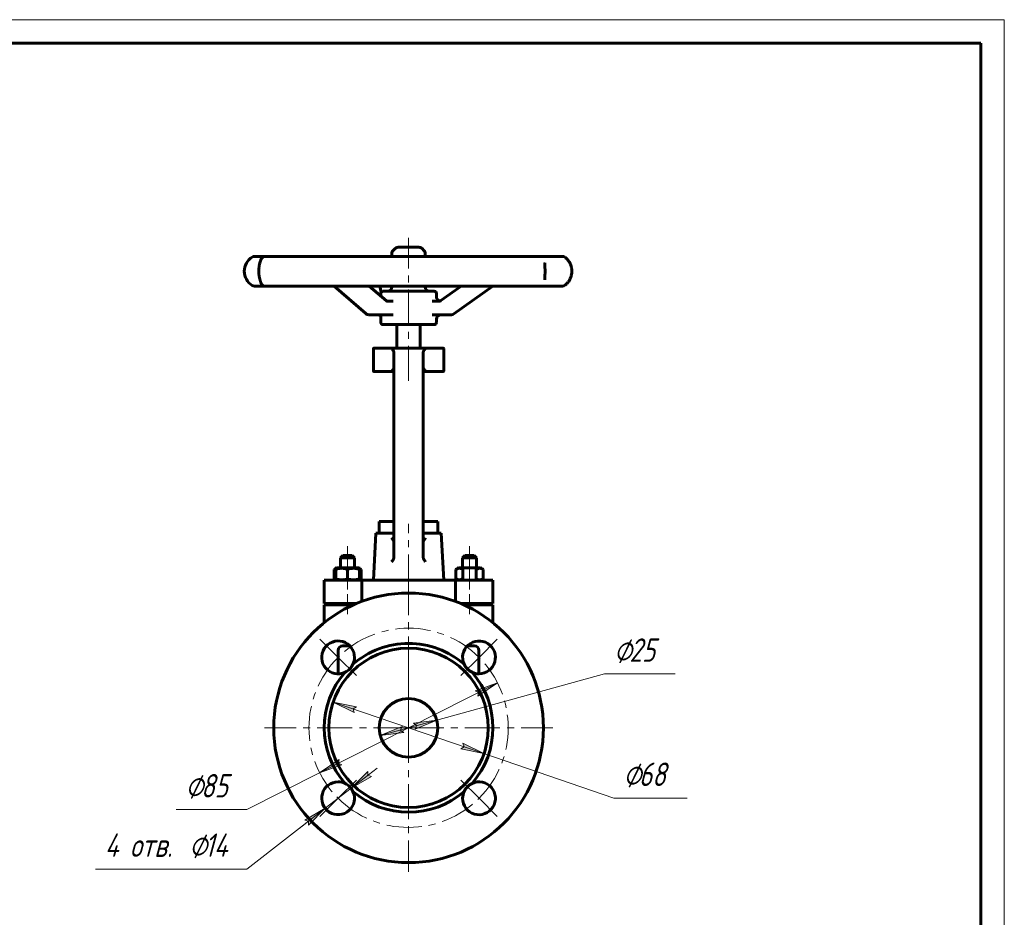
# Model space of a CAD drawing. Header units: millimetres. Extents: x 0 to 420, y 0 to 297.
# Tile 7 of 7: x 210 to 420, y 106 to 297. Entities that reach past the tile are written whole.
import ezdxf

# ---------------------------------------------------------------- set-up
doc = ezdxf.new("R2010")
doc.units = ezdxf.units.MM
for name, pattern in [('K5LT-1', [0]), ('K5LT_AXLED', [12, 7.5, -1.5, 1.5, -1.5]), ('K5LT_BASIC', [0]), ('K5LT_THIN', [0])]:
    doc.linetypes.add(name, pattern=pattern)
doc.layers.add('Системный слой', color=7, linetype='Continuous')
doc.layers.add('Системный слой (1)', color=251, linetype='Continuous', true_color=0x6c6c6c)
doc.styles.add('KDIMTEXTSTYLE', font='txt', dxfattribs={"width": 0.96, "oblique": 15, "height": 5})
doc.styles.add('KTEXTSTYLE', font='txt', dxfattribs={"width": 0.96, "height": 5})
doc.dimstyles.new('KDIMSTYLE (0.50)', dxfattribs={"dimtxt": 5, "dimasz": 1, "dimexe": 2, "dimexo": 0, "dimgap": 1, "dimtad": 1, "dimlfac": 2, "dimtxsty": 'KDIMTEXTSTYLE', "dimsah": 1, "dimcen": 0, "dimdle": 1, "dimadec": 0, "dimazin": 0, "dimtfac": 0.667, "dimtmove": 0, "dimatfit": 3, "dimfxl": 1, "dimtvp": 1, "dimtolj": 1, "dimtzin": 0, "dimarcsym": 0})

# ---------------------------------------------------------------- blocks, each defined once
blk = doc.blocks.new('U13')
at = {"layer": 'Системный слой (1)', "color": 150, "linetype": 'K5LT_BASIC', "lineweight": 60, "true_color": 0x0080ff}
for p, q in [((289.38, 246.51), (289.38, 247.11)), ((289.38, 240.03), (289.38, 240.19))]:
    blk.add_line(p, q, dxfattribs=at)
blk = doc.blocks.new('U14')
at = {"layer": 'Системный слой (1)', "color": 150, "linetype": 'K5LT_BASIC', "lineweight": 60, "true_color": 0x0080ff}
for p, q in [((293.29, 248.46), (290.72, 248.46)), ((295.16, 248.46), (293.29, 248.46))]:
    blk.add_line(p, q, dxfattribs=at)
blk = doc.blocks.new('U15')
at = {"layer": 'Системный слой (1)', "color": 150, "linetype": 'K5LT_BASIC', "lineweight": 60, "true_color": 0x0080ff}
for p, q in [((298.88, 237.88), (298.88, 238.6)), ((298.88, 232.43), (298.88, 233.13))]:
    blk.add_line(p, q, dxfattribs=at)
blk = doc.blocks.new('U16')
at = {"layer": 'Системный слой (1)', "color": 150, "linetype": 'K5LT_BASIC', "lineweight": 60, "true_color": 0x0080ff}
for p, q in [((296.5, 246.51), (296.5, 247.11)), ((296.5, 240.03), (296.5, 240.19))]:
    blk.add_line(p, q, dxfattribs=at)
blk = doc.blocks.new('U17')
at = {"layer": 'Системный слой (1)', "color": 150, "linetype": 'K5LT_BASIC', "lineweight": 60, "true_color": 0x0080ff}
for p, q in [((287, 238.08), (287, 238.6)), ((287, 232.43), (287, 233.71))]:
    blk.add_line(p, q, dxfattribs=at)
blk = doc.blocks.new('U18')
at = {"layer": 'Системный слой (1)', "color": 150, "linetype": 'K5LT_BASIC', "lineweight": 60, "true_color": 0x0080ff}
for p, q in [((278.94, 163.46), (280.39, 163.46)), ((305.49, 163.46), (306.94, 163.46))]:
    blk.add_line(p, q, dxfattribs=at)
blk = doc.blocks.new('U19')
at = {"layer": 'Системный слой (1)', "color": 150, "linetype": 'K5LT_BASIC', "lineweight": 60, "true_color": 0x0080ff}
for p, q in [((285.96, 187.46), (289.82, 187.46)), ((296.07, 187.46), (299.92, 187.46))]:
    blk.add_line(p, q, dxfattribs=at)
blk = doc.blocks.new('U20')
at = {"layer": 'Системный слой (1)', "color": 150, "linetype": 'K5LT_BASIC', "lineweight": 60, "true_color": 0x0080ff}
for p, q in [((285.59, 221.95), (289.82, 221.95)), ((296.07, 221.95), (300.29, 221.95))]:
    blk.add_line(p, q, dxfattribs=at)
blk = doc.blocks.new('U21')
at = {"layer": 'Системный слой (1)', "color": 150, "linetype": 'K5LT_BASIC', "lineweight": 60, "true_color": 0x0080ff}
for p, q in [((279.94, 180.06), (277.57, 180.06)), ((282.32, 180.06), (279.94, 180.06))]:
    blk.add_line(p, q, dxfattribs=at)
blk = doc.blocks.new('U22')
at = {"layer": 'Системный слой (1)', "color": 150, "linetype": 'K5LT_BASIC', "lineweight": 60, "true_color": 0x0080ff}
for p, q in [((287.76, 234.08), (289.36, 234.08)), ((289.36, 234.08), (289.63, 234.08))]:
    blk.add_line(p, q, dxfattribs=at)
blk = doc.blocks.new('U23')
at = {"layer": 'Системный слой (1)', "color": 150, "linetype": 'K5LT_BASIC', "lineweight": 60, "true_color": 0x0080ff}
for p, q in [((284.47, 234.08), (286.34, 234.08)), ((286.34, 234.08), (287.76, 234.08))]:
    blk.add_line(p, q, dxfattribs=at)
blk = doc.blocks.new('U24')
at = {"layer": 'Системный слой (1)', "color": 150, "linetype": 'K5LT_BASIC', "lineweight": 60, "true_color": 0x0080ff}
for p, q in [((277.18, 179.83), (277.05, 179.76)), ((277.31, 179.89), (277.18, 179.83)), ((277.44, 179.93), (277.31, 179.89))]:
    blk.add_line(p, q, dxfattribs=at)
blk = doc.blocks.new('U25')
at = {"layer": 'Системный слой (1)', "color": 150, "linetype": 'K5LT_BASIC', "lineweight": 60, "true_color": 0x0080ff}
for p, q in [((277.05, 177.75), (277.18, 177.68)), ((277.18, 177.68), (277.31, 177.63)), ((277.31, 177.63), (277.44, 177.58))]:
    blk.add_line(p, q, dxfattribs=at)
blk = doc.blocks.new('U26')
at = {"layer": 'Системный слой (1)', "color": 150, "linetype": 'K5LT_BASIC', "lineweight": 60, "true_color": 0x0080ff}
for p, q in [((282.44, 177.58), (282.57, 177.63)), ((282.57, 177.63), (282.7, 177.68)), ((282.7, 177.68), (282.83, 177.75))]:
    blk.add_line(p, q, dxfattribs=at)
blk = doc.blocks.new('U27')
at = {"layer": 'Системный слой (1)', "color": 150, "linetype": 'K5LT_BASIC', "lineweight": 60, "true_color": 0x0080ff}
for p, q in [((282.57, 179.89), (282.44, 179.93)), ((282.7, 179.83), (282.57, 179.89)), ((282.83, 179.76), (282.7, 179.83))]:
    blk.add_line(p, q, dxfattribs=at)
blk = doc.blocks.new('D6')
at = {"layer": 'Системный слой (1)'}
for points in [[(294.32, 145.65), (298.97, 147.61), (293.97, 146.92), (294.63, 146.42)], [(291.91, 144.99), (291.25, 145.49), (291.56, 146.26), (286.91, 144.3)]]:
    blk.add_hatch(color=7, dxfattribs=at).paths.add_polyline_path(points)
at = {"layer": 'Системный слой (1)', "color": 7, "linetype": 'K5LT_THIN', "lineweight": 18}
for p, q in [((298.97, 147.61), (334.74, 157.45)), ((286.91, 144.3), (298.97, 147.61)), ((293.97, 146.92), (298.97, 147.61)), ((298.97, 147.61), (294.32, 145.65)), ((286.91, 144.3), (291.56, 146.26)), ((291.91, 144.99), (286.91, 144.3)), ((291.56, 146.26), (291.25, 145.49)), ((291.25, 145.49), (291.91, 144.99)), ((294.63, 146.42), (293.97, 146.92)), ((294.32, 145.65), (294.63, 146.42))]:
    blk.add_line(p, q, dxfattribs=at)
blk.add_wipeout([(336.74, 158.45), (336.74, 165.83), (347.38, 165.83), (347.38, 158.45)]).dxf.layer = 'Системный слой (1)'
blk.add_line((334.74, 157.45), (349.82, 157.45), dxfattribs=at)
at = {"layer": 'Системный слой (1)', "color": 7, "char_height": 5, "attachment_point": 1, "style": 'KTEXTSTYLE'}
for s, insert in [('\\fArial|b0|c204|p34;\\H5.0;\\W1.000;\\Q15;\\fGOST Type AU|b0|i0|c204|p34;\\Q15;\\W0.960;⌀', (336.74, 165.04)), ('\\fArial|b0|c204|p34;\\H5.0;\\W1.000;\\Q15;\\fGOST Type AU|b0|i0|c204|p34;\\Q15;\\W0.960;25', (340.05, 165.04))]:
    blk.add_mtext(s, dxfattribs=dict(at, insert=insert))
blk = doc.blocks.new('KDIMARROW_01')
at = {"layer": 'Системный слой'}
blk.add_hatch(color=0, dxfattribs=at).paths.add_polyline_path([(-5, -0.66), (0, 0), (-5, 0.66), (-4.5, 0)])
at = {"layer": 'Системный слой', "color": 0, "linetype": 'K5LT_THIN', "lineweight": 18}
for p, q in [((-4.5, 0), (-5, 0.66)), ((-5, 0.66), (0, 0)), ((0, 0), (-5, -0.66)), ((-5, -0.66), (-4.5, 0))]:
    blk.add_line(p, q, dxfattribs=at)
at = {"layer": 'Системный слой (1)', "color": 0, "linetype": 'K5LT_THIN', "lineweight": 18}
blk.add_line((292.94, 145.96), (292.44, 145.96), dxfattribs=at)
blk = doc.blocks.new('D7')
at = {"layer": 'Системный слой (1)'}
for points in [[(281.11, 150), (281.8, 150.47), (276.86, 151.46), (281.37, 149.22)], [(309.02, 140.45), (304.51, 142.69), (304.77, 141.91), (304.08, 141.45)]]:
    blk.add_hatch(color=7, dxfattribs=at).paths.add_polyline_path(points)
at = {"layer": 'Системный слой (1)', "color": 7, "linetype": 'K5LT_THIN', "lineweight": 18}
for p, q in [((276.86, 151.46), (281.8, 150.47)), ((281.37, 149.22), (276.86, 151.46)), ((276.86, 151.46), (309.02, 140.45)), ((281.8, 150.47), (281.11, 150)), ((281.11, 150), (281.37, 149.22)), ((304.08, 141.45), (304.77, 141.91)), ((309.02, 140.45), (304.08, 141.45)), ((304.77, 141.91), (304.51, 142.69)), ((304.51, 142.69), (309.02, 140.45)), ((309.02, 140.45), (336.74, 130.97))]:
    blk.add_line(p, q, dxfattribs=at)
blk.add_wipeout([(338.74, 131.97), (338.74, 139.35), (349.89, 139.35), (349.89, 131.97)]).dxf.layer = 'Системный слой (1)'
blk.add_line((336.74, 130.97), (352.35, 130.97), dxfattribs=at)
at = {"layer": 'Системный слой (1)', "color": 7, "char_height": 5, "attachment_point": 1, "style": 'KTEXTSTYLE'}
for s, insert in [('\\fArial|b0|c204|p34;\\H5.0;\\W1.000;\\Q15;\\fGOST Type AU|b0|i0|c204|p34;\\Q15;\\W0.960;⌀', (338.74, 138.55)), ('\\fArial|b0|c204|p34;\\H5.0;\\W1.000;\\Q15;\\fGOST Type AU|b0|i0|c204|p34;\\Q15;\\W0.960;68', (342.05, 138.55))]:
    blk.add_mtext(s, dxfattribs=dict(at, insert=insert))
blk = doc.blocks.new('D8')
at = {"layer": 'Системный слой (1)'}
for points in [[(307.74, 152.7), (311.91, 155.54), (307.15, 153.87), (307.89, 153.51)], [(273.97, 136.37), (278.73, 138.04), (277.99, 138.4), (278.14, 139.22)]]:
    blk.add_hatch(color=7, dxfattribs=at).paths.add_polyline_path(points)
at = {"layer": 'Системный слой (1)', "color": 7, "linetype": 'K5LT_THIN', "lineweight": 18}
for p, q in [((311.91, 155.54), (273.97, 136.37)), ((307.15, 153.87), (311.91, 155.54)), ((311.91, 155.54), (307.74, 152.7)), ((307.89, 153.51), (307.15, 153.87)), ((307.74, 152.7), (307.89, 153.51)), ((273.97, 136.37), (278.14, 139.22)), ((278.14, 139.22), (277.99, 138.4)), ((278.73, 138.04), (273.97, 136.37)), ((277.99, 138.4), (278.73, 138.04)), ((273.97, 136.37), (258.42, 128.51))]:
    blk.add_line(p, q, dxfattribs=at)
blk.add_wipeout([(245.34, 129.51), (245.34, 136.89), (255.97, 136.89), (255.97, 129.51)]).dxf.layer = 'Системный слой (1)'
blk.add_line((258.42, 128.51), (243.34, 128.51), dxfattribs=at)
at = {"layer": 'Системный слой (1)', "color": 7, "char_height": 5, "attachment_point": 1, "style": 'KTEXTSTYLE'}
for s, insert in [('\\fArial|b0|c204|p34;\\H5.0;\\W1.000;\\Q15;\\fGOST Type AU|b0|i0|c204|p34;\\Q15;\\W0.960;⌀', (245.34, 136.1)), ('\\fArial|b0|c204|p34;\\H5.0;\\W1.000;\\Q15;\\fGOST Type AU|b0|i0|c204|p34;\\Q15;\\W0.960;85', (248.64, 136.1))]:
    blk.add_mtext(s, dxfattribs=dict(at, insert=insert))
blk = doc.blocks.new('D9')
at = {"layer": 'Системный слой (1)'}
for points in [[(280.68, 133.07), (285.04, 135.61), (284.24, 135.83), (284.23, 136.65)], [(271.6, 125.21), (275.15, 128.79), (270.79, 126.25), (271.59, 126.04)]]:
    blk.add_hatch(color=7, dxfattribs=at).paths.add_polyline_path(points)
at = {"layer": 'Системный слой (1)', "color": 7, "linetype": 'K5LT_THIN', "lineweight": 18}
for p, q in [((280.68, 133.07), (286.22, 137.36)), ((284.23, 136.65), (280.68, 133.07)), ((284.24, 135.83), (284.23, 136.65)), ((280.68, 133.07), (285.04, 135.61)), ((285.04, 135.61), (284.24, 135.83)), ((280.68, 133.07), (275.15, 128.79)), ((275.15, 128.79), (258.42, 115.84)), ((275.15, 128.79), (269.61, 124.51)), ((275.15, 128.79), (270.79, 126.25)), ((271.6, 125.21), (275.15, 128.79)), ((270.79, 126.25), (271.59, 126.04)), ((271.59, 126.04), (271.6, 125.21))]:
    blk.add_line(p, q, dxfattribs=at)
blk.add_wipeout([(228.14, 116.84), (228.14, 124.22), (255.29, 124.22), (255.29, 116.84)]).dxf.layer = 'Системный слой (1)'
blk.add_line((258.42, 115.84), (226.14, 115.84), dxfattribs=at)
at = {"layer": 'Системный слой (1)', "color": 7, "char_height": 5, "attachment_point": 1, "style": 'KTEXTSTYLE'}
for s, insert in [('\\fArial|b0|c204|p34;\\H5.0;\\W1.000;\\Q15;\\fGOST Type AU|b0|i0|c204|p34;\\Q15;\\W0.960;⌀', (246.13, 123.43)), ('\\fArial|b0|c204|p34;\\H5.0;\\W1.000;\\Q15;\\fGOST Type AU|b0|i0|c204|p34;\\Q15;\\W0.960;4 отв. ', (228.14, 123.43)), ('\\fArial|b0|c204|p34;\\H5.0;\\W1.000;\\Q15;\\fGOST Type AU|b0|i0|c204|p34;\\Q15;\\W0.960;14', (249.44, 123.43))]:
    blk.add_mtext(s, dxfattribs=dict(at, insert=insert))
blk = doc.blocks.new('U28')
at = {"layer": 'Системный слой (1)', "color": 30, "linetype": 'K5LT_AXLED', "lineweight": 18, "true_color": 0xff8000}
for q in [(292.94, 176.71), (262.19, 145.96), (323.69, 145.96), (292.94, 115.21)]:
    blk.add_line((292.94, 145.96), q, dxfattribs=at)
blk = doc.blocks.new('U29')
at = {"layer": 'Системный слой (1)', "color": 30, "linetype": 'K5LT_AXLED', "lineweight": 18, "true_color": 0xff8000}
for p, q in [((277.91, 160.98), (274.03, 164.87)), ((307.97, 160.98), (311.86, 164.87)), ((281.8, 157.09), (277.91, 160.98)), ((304.08, 157.09), (307.97, 160.98)), ((281.8, 134.82), (277.91, 130.93)), ((304.08, 134.82), (307.97, 130.93)), ((277.91, 130.93), (274.03, 127.04)), ((307.97, 130.93), (311.86, 127.04))]:
    blk.add_line(p, q, dxfattribs=at)
for start, end in [(45, 135), (135, 225), (315, 45), (225, 315)]:
    blk.add_arc((292.94, 145.96), 21.25, start, end, dxfattribs=at)
blk = doc.blocks.new('U30')
at = {"color": 7, "linetype": 'K5LT_THIN', "lineweight": 18}
for p, q in [((0, 297), (420, 297)), ((420, 297), (420, 0))]:
    blk.add_line(p, q, dxfattribs=at)
at = {"color": 150, "linetype": 'K5LT_BASIC', "lineweight": 60, "true_color": 0x0080ff}
for p, q in [((20, 292), (415, 292)), ((415, 292), (415, 5))]:
    blk.add_line(p, q, dxfattribs=at)

msp = doc.modelspace()

# ---------------------------------------------------------------- linework, layer by layer
at = {"layer": 'Системный слой (1)', "color": 30, "linetype": 'K5LT_AXLED', "lineweight": 18, "true_color": 0xff8000}
for p, q in [((292.9405, 219.9513), (292.9405, 250.4575)), ((292.9405, 175.4575), (292.9405, 189.4575)), ((279.9405, 177.7621), (279.9405, 184.7075)), ((305.9405, 177.7621), (305.9405, 184.7075)), ((279.9405, 175.4575), (279.9405, 179.753)), ((305.9405, 175.4575), (305.9405, 179.753)), ((279.9405, 170.2075), (279.9405, 174.4575)), ((305.9405, 170.2075), (305.9405, 174.4575))]:
    msp.add_line(p, q, dxfattribs=at)
at = {"layer": 'Системный слой (1)', "color": 150, "linetype": 'K5LT_BASIC', "lineweight": 60, "true_color": 0x0080ff}
for p, q in [((290.0498, 248.1793), (289.6563, 247.7858)), ((295.8313, 248.1793), (296.2248, 247.7858)), ((260.6098, 246.5122), (260.0708, 246.5122)), ((262.3486, 246.5122), (260.6098, 246.5122)), ((267.0681, 246.5122), (262.3486, 246.5122)), ((271.4402, 246.5122), (267.0681, 246.5122)), ((279.4534, 246.5122), (271.4402, 246.5122)), ((285.4572, 246.5122), (279.4534, 246.5122)), ((294.9285, 246.5122), (285.4572, 246.5122)), ((301.1886, 246.5122), (294.9285, 246.5122)), ((309.9482, 246.5122), (301.1886, 246.5122)), ((315.0304, 246.5122), (309.9482, 246.5122)), ((321.0716, 246.5122), (315.0304, 246.5122)), ((323.8117, 246.5122), (321.0716, 246.5122)), ((325.7505, 246.5122), (323.8117, 246.5122)), ((321.9687, 245.1714), (321.9688, 245.1724)), ((321.9688, 241.5251), (321.9688, 241.5255)), ((260.0708, 240.1856), (260.6098, 240.1856)), ((260.6098, 240.1856), (262.3486, 240.1856)), ((262.3486, 240.1856), (267.0681, 240.1856)), ((267.0681, 240.1856), (271.4402, 240.1856)), ((271.4402, 240.1856), (279.4534, 240.1856)), ((283.8542, 234.3116), (277.0415, 240.1856)), ((279.4534, 240.1856), (285.4572, 240.1856)), ((288.2346, 237.0221), (284.5656, 240.1856)), ((285.4572, 240.1856), (294.9285, 240.1856)), ((287.1083, 238.8995), (286.8081, 240.1856)), ((294.9285, 240.1856), (301.1886, 240.1856)), ((299.8239, 237.0744), (304.1585, 240.1856)), ((301.1886, 240.1856), (309.9482, 240.1856)), ((302.6258, 234.2593), (310.8827, 240.1856)), ((309.9482, 240.1856), (315.0304, 240.1856)), ((315.0304, 240.1856), (321.0716, 240.1856)), ((321.0716, 240.1856), (323.8117, 240.1856)), ((323.8117, 240.1856), (325.7505, 240.1856)), ((298.403, 239.0763), (287.478, 239.0763)), ((288.4362, 236.9311), (288.4362, 236.9311)), ((289.632, 236.9311), (288.4362, 236.9311)), ((299.3904, 236.9311), (297.9538, 236.9311)), ((299.3904, 236.9311), (299.3904, 236.9311)), ((297.9538, 234.0811), (300.1994, 234.0811)), ((299.8263, 234.0811), (299.828, 234.0811)), ((300.1994, 234.0811), (302.0719, 234.0811)), ((287.478, 231.9513), (298.403, 231.9513)), ((290.4405, 226.9513), (290.4405, 231.9513)), ((295.4405, 226.9513), (295.4405, 231.9513)), ((285.4405, 222.1013), (285.4405, 226.8013)), ((285.5905, 226.9513), (300.2905, 226.9513)), ((300.4405, 222.1013), (300.4405, 226.8013)), ((289.8155, 226.0131), (289.8155, 226.0874)), ((289.8155, 226.0131), (289.8155, 214.4513)), ((296.0655, 226.0131), (296.0655, 226.0874)), ((296.0655, 226.0131), (296.0655, 214.4513)), ((289.8155, 214.4513), (289.8155, 193.9575)), ((296.0655, 214.4513), (296.0655, 193.9575)), ((289.8155, 193.9575), (289.8155, 182.3963)), ((296.0655, 193.9575), (296.0655, 182.3963)), ((286.6905, 187.4575), (286.6905, 189.9575)), ((286.6905, 189.9575), (289.8155, 189.9575)), ((296.0655, 189.9575), (299.1905, 189.9575)), ((299.1905, 187.4575), (299.1905, 189.9575)), ((285.4405, 177.4575), (285.9646, 187.4575)), ((300.4405, 177.4575), (299.9165, 187.4575)), ((278.4405, 182.2075), (278.9405, 182.7075)), ((278.9405, 182.7075), (280.9405, 182.7075)), ((281.4405, 182.2075), (280.9405, 182.7075)), ((304.4405, 182.2075), (304.9405, 182.7075)), ((304.9405, 182.7075), (306.9405, 182.7075)), ((307.4405, 182.2075), (306.9405, 182.7075)), ((278.4405, 182.2075), (281.4405, 182.2075)), ((278.4405, 180.0575), (278.4405, 182.2075)), ((281.4405, 180.0575), (281.4405, 182.2075)), ((289.8155, 182.3963), (289.8155, 182.263)), ((296.0655, 182.3963), (296.0655, 182.263)), ((304.4405, 182.2075), (307.4405, 182.2075)), ((304.4405, 180.0575), (304.4405, 182.2075)), ((307.4405, 180.0575), (307.4405, 182.2075)), ((277.0538, 179.7621), (277.5655, 180.0575)), ((277.0538, 177.753), (277.0538, 179.7621)), ((277.4405, 179.9854), (277.5655, 180.0575)), ((277.4405, 179.7621), (277.4405, 179.9854)), ((277.4405, 177.753), (277.4405, 179.7621)), ((279.9405, 177.753), (279.9405, 179.7621)), ((282.4405, 179.9854), (282.3155, 180.0575)), ((282.8273, 179.7621), (282.3155, 180.0575)), ((282.4405, 179.9854), (282.4405, 179.7621)), ((282.4405, 177.753), (282.4405, 179.7621)), ((282.8273, 177.753), (282.8273, 179.7621)), ((303.0538, 179.7621), (303.5655, 180.0575)), ((303.0538, 177.753), (303.0538, 179.7621)), ((303.4405, 179.9854), (303.5655, 180.0575)), ((308.3155, 180.0575), (303.5655, 180.0575)), ((304.4972, 177.753), (304.4972, 179.7621)), ((307.3839, 177.753), (307.3839, 179.7621)), ((308.8273, 179.7621), (308.3155, 180.0575)), ((308.4405, 179.9854), (308.3155, 180.0575)), ((308.8273, 177.753), (308.8273, 179.7621)), ((274.9405, 172.4575), (274.9405, 177.4575)), ((274.9405, 177.4575), (282.9405, 177.4575)), ((277.5655, 177.4575), (277.0538, 177.753)), ((277.4405, 177.5297), (277.4405, 177.753)), ((277.5655, 177.4575), (277.4405, 177.5297)), ((282.3155, 177.4575), (282.8273, 177.753)), ((282.3155, 177.4575), (282.4405, 177.5297)), ((282.4405, 177.753), (282.4405, 177.5297)), ((282.9405, 172.9124), (282.9405, 177.4575)), ((282.9405, 177.4575), (302.9405, 177.4575)), ((302.9405, 177.4575), (310.9405, 177.4575)), ((302.9405, 172.9124), (302.9405, 177.4575)), ((303.5655, 177.4575), (303.0538, 177.753)), ((303.5655, 177.4575), (303.4405, 177.5297)), ((308.3155, 177.4575), (308.8273, 177.753)), ((308.3155, 177.4575), (308.4405, 177.5297)), ((310.9405, 172.4575), (310.9405, 177.4575)), ((274.9405, 172.4575), (281.791, 172.4575)), ((274.9405, 172.2075), (281.2145, 172.2075)), ((274.9405, 168.3754), (274.9405, 172.2075)), ((278.4405, 172.2075), (278.4405, 172.4575)), ((281.4405, 172.3074), (281.4405, 172.4575)), ((304.0901, 172.4575), (310.9405, 172.4575)), ((304.4405, 172.3074), (304.4405, 172.4575)), ((304.6666, 172.2075), (310.9405, 172.2075)), ((307.4405, 172.2075), (307.4405, 172.4575)), ((310.9405, 168.3754), (310.9405, 172.2075)), ((277.9405, 157.4837), (277.9405, 162.4575)), ((307.9405, 157.4837), (307.9405, 162.4575))]:
    msp.add_line(p, q, dxfattribs=at)
for radius in [28.75, 17, 6.25]:
    msp.add_circle((292.9405, 145.9575), radius, dxfattribs=at)
for centre, radius, start, end in [((290.7215, 247.5075), 0.95, 90, 135), ((295.1595, 247.5075), 0.95, 45, 90), ((261.4587, 243.3489), 3.5625, 122.090575, 237.909425), ((260.0708, 245.5622), 0.95, 90, 122.090575), ((262.3486, 245.5622), 0.95, 90, 166.578654), ((290.328, 247.114), 0.95, 135, 180), ((295.553, 247.114), 0.95, 0, 45), ((325.7505, 245.5622), 0.95, 55.25746, 90), ((260.0708, 241.1356), 0.95, 237.909425, 270), ((262.3486, 241.1356), 0.95, 193.419103, 270), ((288.428, 240.0263), 0.95, 270, 0), ((297.453, 240.0263), 0.95, 180, 270), ((325.7505, 241.1356), 0.95, 270, 304.742539), ((287.478, 238.6013), 0.475, 90, 180), ((298.403, 238.6013), 0.475, 0, 90), ((299.828, 237.8811), 0.95, 180.121052, 255.67983), ((284.4745, 235.0311), 0.95, 229.233598, 270), ((299.828, 233.1311), 0.95, 90, 180), ((302.0719, 235.0311), 0.95, 270, 305.673535), ((287.478, 232.4263), 0.475, 180, 270), ((298.403, 232.4263), 0.475, 270, 0), ((285.5905, 226.8013), 0.15, 90, 180), ((300.2905, 226.8013), 0.15, 0, 90), ((285.5905, 222.1013), 0.15, 180, 270), ((300.2905, 222.1013), 0.15, 270, 0), ((277.9145, 160.9836), 3.5, 0, 295.037449), ((292.9405, 145.9575), 18, 90, 131.19365), ((292.9405, 145.9575), 18, 48.80635, 90), ((307.9666, 160.9836), 3.5, 270, 205.037449), ((278.9405, 162.4575), 1, 90, 180), ((306.9405, 162.4575), 1, 0, 90), ((277.9145, 160.9836), 3.5, 334.962551, 0), ((292.9405, 145.9575), 18, 138.80635, 221.19365), ((277.9145, 160.9836), 3.5, 295.037449, 334.962551), ((307.9666, 160.9836), 3.5, 205.037449, 244.962551), ((292.9405, 145.9575), 18, 318.80635, 41.19365), ((307.9666, 160.9836), 3.5, 244.962551, 270), ((277.9145, 130.9315), 3.5, 90, 25.037449), ((277.9145, 130.9315), 3.5, 64.962551, 90), ((307.9666, 130.9315), 3.5, 180, 115.037449), ((277.9145, 130.9315), 3.5, 25.037449, 64.962551), ((292.9405, 145.9575), 18, 228.80635, 311.19365), ((307.9666, 130.9315), 3.5, 154.962551, 180), ((307.9666, 130.9315), 3.5, 115.037449, 154.962551)]:
    msp.add_arc(centre, radius, start, end, dxfattribs=at)
for centre, major_axis, ratio, start_param, end_param in [((262.3486, 245.5622), (-0.9241, 0.2205), 0.9644619, 6.28315613, 6.28366407), ((325.7505, 245.5622), (0.5557, 0.7705), 0.89830811, 0.00141108, 0.01658656), ((262.3486, 241.1356), (0.9241, 0.2205), 0.9644619, 3.14107408, 3.14157362), ((325.7505, 241.1356), (-0.5557, 0.7705), 0.89830811, 3.12499288, 3.14018735), ((284.4745, 235.0311), (-0.6204, -0.7195), 0.52280377, 0, 0.00001566), ((302.0719, 235.0311), (-0.5539, 0.7718), 0.29771182, 3.14159265, 3.14161896)]:
    msp.add_ellipse(centre, major_axis=major_axis, ratio=ratio, start_param=start_param, end_param=end_param, dxfattribs=at)
for points, knots in [([(261.4247, 240.9156), (261.4215, 240.929), (261.4166, 240.9466), (261.399, 241.0061), (261.3855, 241.0499), (261.3589, 241.1355), (261.3467, 241.1748), (261.3197, 241.2626), (261.3053, 241.3103), (261.268, 241.4374), (261.2448, 241.5205), (261.203, 241.6828), (261.1842, 241.7602), (261.1501, 241.9135), (261.1345, 241.9883), (261.1035, 242.1516), (261.0883, 242.24), (261.0598, 242.4288), (261.0467, 242.5295), (261.0257, 242.7281), (261.0177, 242.8252), (261.0058, 243.0215), (261.002, 243.1208), (260.9982, 243.3251), (260.9986, 243.4293), (261.0037, 243.6366), (261.0085, 243.7399), (261.0222, 243.9372), (261.031, 244.0311), (261.0523, 244.218), (261.065, 244.3109), (261.0943, 244.4982), (261.1111, 244.5915), (261.1453, 244.7646), (261.1627, 244.8449), (261.2002, 245.0056), (261.2204, 245.0854), (261.2624, 245.2414), (261.2841, 245.3167), (261.323, 245.4466), (261.3404, 245.5029), (261.3715, 245.6028), (261.3849, 245.646), (261.397, 245.6855), (261.3979, 245.6886), (261.4041, 245.7088), (261.4086, 245.7239), (261.4131, 245.7397), (261.414, 245.7428), (261.4157, 245.7486), (261.4165, 245.7514), (261.4187, 245.7593), (261.42, 245.7639), (261.4226, 245.7739), (261.4238, 245.7784), (261.4245, 245.7815), (261.4246, 245.7819), (261.4247, 245.7822)], [0, 0, 0, 0, 1.07101134, 1.07101134, 2.14255304, 2.14255304, 2.91977288, 2.91977288, 3.69699272, 3.69699272, 4.82829106, 4.82829106, 5.74716791, 5.74716791, 6.55368119, 6.55368119, 7.43709008, 7.43709008, 8.38377549, 8.38377549, 9.25637939, 9.25637939, 10.12450784, 10.12450784, 11.03263035, 11.03263035, 11.93918139, 11.93918139, 12.78805498, 12.78805498, 13.667117, 13.667117, 14.61210129, 14.61210129, 15.49557406, 15.49557406, 16.47589981, 16.47589981, 17.54549808, 17.54549808, 18.53634572, 18.53634572, 19.52719335, 19.52719335, 19.61641263, 19.61641263, 20.09992462, 20.09992462, 20.22080262, 20.22080262, 20.34168061, 20.34168061, 20.58343661, 20.58343661, 20.94690585, 20.94690585, 20.99956155, 20.99956155, 20.99956155, 20.99956155]), ([(326.3052, 246.3334), (326.3933, 246.2699), (326.4858, 246.1963), (326.6609, 246.0379), (326.743, 245.9558), (326.9005, 245.7798), (326.9757, 245.6873), (327.1165, 245.493), (327.1824, 245.392), (327.3009, 245.1874), (327.3544, 245.0845), (327.4527, 244.8704), (327.4975, 244.7598), (327.577, 244.5339), (327.6119, 244.4186), (327.669, 244.1901), (327.692, 244.0775), (327.7265, 243.8542), (327.7386, 243.7435), (327.7541, 243.5144), (327.757, 243.3963), (327.7528, 243.1596), (327.7456, 243.0407), (327.7211, 242.8087), (327.7041, 242.6959), (327.6608, 242.4762), (327.6347, 242.369), (327.5718, 242.151), (327.5346, 242.0409), (327.4507, 241.8242), (327.4037, 241.7178), (327.3032, 241.5154), (327.2495, 241.4188), (327.135, 241.2332), (327.0741, 241.1443), (326.9418, 240.9685), (326.8707, 240.8836), (326.7228, 240.7219), (326.646, 240.6461), (326.4859, 240.5023), (326.4029, 240.4357), (326.3172, 240.3731), (326.3112, 240.3687), (326.3052, 240.3644)], [0, 0, 0, 0, 1.45765061, 1.45765061, 2.7390767, 2.7390767, 3.93655228, 3.93655228, 5.05353196, 5.05353196, 6.06770579, 6.06770579, 7.05765986, 7.05765986, 8.0270843, 8.0270843, 8.92407345, 8.92407345, 9.78001994, 9.78001994, 10.67924674, 10.67924674, 11.59289207, 11.59289207, 12.4720019, 12.4720019, 13.34402883, 13.34402883, 14.28527832, 14.28527832, 15.2675823, 15.2675823, 16.24692329, 16.24692329, 17.26199615, 17.26199615, 18.39157993, 18.39157993, 19.5922488, 19.5922488, 20.90088075, 20.90088075, 20.99961006, 20.99961006, 20.99961006, 20.99961006]), ([(321.9687, 245.1714), (321.9687, 245.1579), (321.9689, 245.1436), (321.9695, 245.1125), (321.9699, 245.0957), (321.9717, 245.0421), (321.9735, 245.0022), (321.9789, 244.9017), (321.9828, 244.8389), (321.9918, 244.7015), (321.9969, 244.6267), (322.0077, 244.466), (322.0134, 244.3801), (322.0239, 244.2029), (322.0288, 244.1113), (322.0343, 243.9866), (322.0356, 243.9557), (322.0392, 243.8623), (322.0412, 243.7991), (322.0451, 243.6452), (322.0465, 243.5538), (322.0476, 243.4094), (322.0478, 243.3561), (322.0475, 243.2394), (322.0469, 243.1761), (322.0447, 243.0193), (322.0425, 242.927), (322.0372, 242.7698), (322.0345, 242.704), (322.0274, 242.5522), (322.0228, 242.4675), (322.0126, 242.2988), (322.0071, 242.2152), (322.0003, 242.1158), (321.9989, 242.0955), (321.9948, 242.0354), (321.9922, 241.9968), (321.9896, 241.959), (321.9896, 241.9584), (321.9877, 241.9296), (321.9859, 241.9022), (321.9838, 241.8691), (321.9833, 241.8626), (321.9825, 241.8496), (321.9821, 241.8431), (321.9801, 241.8105), (321.9786, 241.7853), (321.9766, 241.749), (321.9759, 241.7372), (321.9747, 241.7141), (321.9741, 241.7028), (321.9726, 241.6699), (321.9717, 241.649), (321.9695, 241.5892), (321.9688, 241.5547), (321.9688, 241.5251)], [0, 0, 0, 0, 0.67881679, 0.67881679, 1.35763359, 1.35763359, 2.71526718, 2.71526718, 4.48305958, 4.48305958, 6.27186379, 6.27186379, 8.10177937, 8.10177937, 9.89923799, 9.89923799, 10.48476284, 10.48476284, 11.65581253, 11.65581253, 13.30007431, 13.30007431, 14.2602098, 14.2602098, 15.40177332, 15.40177332, 17.08609458, 17.08609458, 18.3293714, 18.3293714, 20.00701205, 20.00701205, 21.80048663, 21.80048663, 22.27136835, 22.27136835, 23.2131318, 23.2131318, 23.22857928, 23.22857928, 23.94436856, 23.94436856, 24.12331588, 24.12331588, 24.3022632, 24.3022632, 25.03635953, 25.03635953, 25.40447748, 25.40447748, 25.77040611, 25.77040611, 26.50445269, 26.50445269, 28, 28, 28, 28]), ([(288.2346, 237.0221), (288.2493, 237.0094), (288.2636, 236.9984), (288.2906, 236.9797), (288.3034, 236.9719), (288.3238, 236.9608), (288.3319, 236.9569), (288.346, 236.9506), (288.3521, 236.9481), (288.3643, 236.9436), (288.3703, 236.9416), (288.385, 236.9374), (288.3934, 236.9355), (288.4093, 236.9327), (288.4168, 236.9319), (288.4283, 236.9312), (288.4322, 236.9312), (288.4362, 236.9311), (288.4362, 236.9311), (288.4362, 236.9311)], [0, 0, 0, 0, 2.55114829, 2.55114829, 5.07029839, 5.07029839, 6.84284436, 6.84284436, 8.31619268, 8.31619268, 9.88761559, 9.88761559, 12.30548118, 12.30548118, 14.70668775, 14.70668775, 15.99957929, 15.99957929, 16, 16, 16, 16]), ([(299.8239, 237.0744), (299.8231, 237.0739), (299.8224, 237.0734), (299.8205, 237.072), (299.8193, 237.0712), (299.8159, 237.0688), (299.8137, 237.0673), (299.8074, 237.0629), (299.8033, 237.0601), (299.7911, 237.052), (299.783, 237.0469), (299.7595, 237.0325), (299.744, 237.0237), (299.7025, 237.002), (299.6763, 236.9901), (299.631, 236.9726), (299.612, 236.9667), (299.5855, 236.9581), (299.5778, 236.9562), (299.5436, 236.9473), (299.5169, 236.9419), (299.457, 236.9334), (299.4237, 236.9334), (299.3904, 236.9311), (299.3904, 236.9311), (299.3904, 236.9311)], [0, 0, 0, 0, 0.07493661, 0.07493661, 0.19983097, 0.19983097, 0.42464081, 0.42464081, 0.84928161, 0.84928161, 1.67358435, 1.67358435, 3.22224813, 3.22224813, 5.78701685, 5.78701685, 7.60396564, 7.60396564, 8.33264419, 8.33264419, 10.86397212, 10.86397212, 13.9995573, 13.9995573, 14, 14, 14, 14]), ([(287.0336, 233.6435), (287.0326, 233.647), (287.0306, 233.6534), (287.0214, 233.676), (287.0143, 233.6919), (287.0038, 233.7111), (287.0035, 233.7117), (286.9939, 233.7275), (286.9864, 233.7413), (286.9623, 233.7764), (286.9468, 233.7968), (286.9118, 233.8367), (286.8924, 233.8567), (286.8479, 233.897), (286.8228, 233.9171), (286.7684, 233.9552), (286.7391, 233.9731), (286.6776, 234.0054), (286.6451, 234.0199), (286.5785, 234.0445), (286.5443, 234.0546), (286.4755, 234.07), (286.441, 234.0754), (286.386, 234.0801), (286.365, 234.0801), (286.3439, 234.0811), (286.3439, 234.0811), (286.3438, 234.0811)], [0, 0, 0, 0, 0.90211043, 0.90211043, 1.74778133, 1.74778133, 1.77915661, 1.77915661, 2.40002161, 2.40002161, 3.11933876, 3.11933876, 3.80816384, 3.80816384, 4.54291573, 4.54291573, 5.2883334, 5.2883334, 6.04018807, 6.04018807, 6.7910639, 6.7910639, 7.53345356, 7.53345356, 7.99979343, 7.99979343, 8, 8, 8, 8]), ([(289.8155, 226.0874), (289.8155, 226.1035), (289.8091, 226.1479), (289.7823, 226.2211), (289.7406, 226.3064), (289.6963, 226.3836), (289.6273, 226.4914), (289.5374, 226.6162), (289.4567, 226.7161), (289.4178, 226.7619)], [0, 0, 0, 0, 1.11324375, 2.74947122, 3.73616848, 5.02446498, 6.0874749, 8.20211861, 10, 10, 10, 10]), ([(296.0655, 226.0874), (296.0655, 226.1035), (296.072, 226.1479), (296.0987, 226.2211), (296.1405, 226.3064), (296.1847, 226.3836), (296.2538, 226.4914), (296.3436, 226.6162), (296.4244, 226.7161), (296.4633, 226.7619)], [0, 0, 0, 0, 1.11323518, 2.7494964, 3.73616709, 5.02448123, 6.08747313, 8.20211932, 10, 10, 10, 10]), ([(289.8155, 222.8145), (289.8155, 222.7969), (289.8066, 222.7411), (289.7671, 222.6456), (289.7109, 222.5434), (289.6526, 222.4491), (289.5611, 222.3155), (289.4744, 222.2039), (289.4178, 222.1357)], [0, 0, 0, 0, 1.09964111, 3.08027511, 4.17854779, 5.12115505, 6.61932901, 9, 9, 9, 9]), ([(296.0655, 222.8145), (296.0655, 222.7969), (296.0744, 222.7411), (296.114, 222.6456), (296.1702, 222.5434), (296.2284, 222.4491), (296.32, 222.3155), (296.4067, 222.2039), (296.4633, 222.1357)], [0, 0, 0, 0, 1.09963736, 3.08026622, 4.17852842, 5.12113531, 6.61931017, 9, 9, 9, 9]), ([(289.8155, 185.61), (289.8155, 185.6293), (289.8088, 185.6774), (289.7805, 185.762), (289.736, 185.8599), (289.6843, 185.9559), (289.615, 186.0718), (289.5045, 186.239), (289.3988, 186.3802), (289.3288, 186.4677)], [0, 0, 0, 0, 1.081506, 2.40573459, 3.53730961, 4.71895838, 5.72768489, 7.35685957, 10, 10, 10, 10]), ([(296.0655, 185.61), (296.0655, 185.6293), (296.0723, 185.6774), (296.1005, 185.762), (296.1451, 185.8599), (296.1967, 185.9559), (296.2661, 186.0718), (296.3766, 186.239), (296.4822, 186.3802), (296.5523, 186.4677)], [0, 0, 0, 0, 1.081506, 2.40573459, 3.53730961, 4.71895838, 5.72768489, 7.35685957, 10, 10, 10, 10]), ([(289.8155, 182.263), (289.8155, 182.2401), (289.8082, 182.1789), (289.7779, 182.0826), (289.7307, 181.9735), (289.6801, 181.8749), (289.607, 181.7498), (289.4926, 181.5756), (289.3838, 181.4328), (289.3121, 181.3464)], [0, 0, 0, 0, 1.07264959, 2.61630265, 3.53626383, 4.74813893, 5.77909295, 7.41151512, 10, 10, 10, 10]), ([(296.0655, 182.263), (296.0655, 182.2401), (296.0729, 182.1789), (296.1031, 182.0826), (296.1503, 181.9735), (296.201, 181.8749), (296.274, 181.7498), (296.3884, 181.5756), (296.4973, 181.4328), (296.5689, 181.3464)], [0, 0, 0, 0, 1.07264711, 2.61630941, 3.53626109, 4.7481411, 5.77909364, 7.41151632, 10, 10, 10, 10]), ([(279.9405, 179.7621), (279.7993, 179.8092), (279.5959, 179.8684), (279.3203, 179.9273), (279.1371, 179.9566), (278.963, 179.9752), (278.809, 179.9844), (278.6369, 179.9866), (278.4498, 179.9786), (278.2261, 179.9551), (277.8875, 179.8969), (277.6199, 179.8219), (277.4405, 179.7621)], [0, 0, 0, 0, 2.25930858, 3.21917455, 4.30607133, 5.10050285, 5.90485943, 6.67457219, 7.74349116, 8.78035565, 10.12686713, 13, 13, 13, 13]), ([(282.4405, 179.7621), (282.2993, 179.8092), (282.0959, 179.8684), (281.8203, 179.9273), (281.6371, 179.9566), (281.463, 179.9752), (281.309, 179.9844), (281.1369, 179.9866), (280.9498, 179.9786), (280.7261, 179.9551), (280.3875, 179.8969), (280.1199, 179.8219), (279.9405, 179.7621)], [0, 0, 0, 0, 2.25930858, 3.21917455, 4.30607133, 5.10050285, 5.90485943, 6.67457219, 7.74349116, 8.78035565, 10.12686713, 13, 13, 13, 13]), ([(304.4972, 179.7621), (304.4009, 179.8176), (304.2617, 179.8861), (304.0873, 179.943), (303.9814, 179.9673), (303.8805, 179.9819), (303.7792, 179.9871), (303.669, 179.982), (303.5455, 179.9638), (303.3718, 179.9176), (303.2038, 179.8452), (303.0877, 179.7816), (303.0538, 179.7621)], [0, 0, 0, 0, 2.66648978, 3.81042523, 4.70044363, 5.50384401, 6.49985301, 7.39542909, 8.43653023, 9.79482315, 12.05966974, 13, 13, 13, 13]), ([(308.8273, 179.7621), (308.731, 179.8176), (308.5918, 179.8861), (308.4174, 179.943), (308.3115, 179.9673), (308.2107, 179.9819), (308.1094, 179.9871), (307.9992, 179.982), (307.8757, 179.9638), (307.7019, 179.9176), (307.5339, 179.8452), (307.4178, 179.7816), (307.3839, 179.7621)], [0, 0, 0, 0, 2.66648978, 3.81042523, 4.70044363, 5.50384401, 6.49985301, 7.39542909, 8.43653023, 9.79482315, 12.05966974, 13, 13, 13, 13]), ([(277.4405, 177.753), (277.5818, 177.7059), (277.7851, 177.6466), (278.0607, 177.5878), (278.244, 177.5585), (278.4181, 177.5399), (278.5721, 177.5307), (278.7441, 177.5285), (278.9313, 177.5365), (279.155, 177.56), (279.4935, 177.6182), (279.7612, 177.6932), (279.9405, 177.753)], [0, 0, 0, 0, 2.25930858, 3.21917455, 4.30607133, 5.10050285, 5.90485943, 6.67457219, 7.74349116, 8.78035565, 10.12686713, 13, 13, 13, 13]), ([(279.9405, 177.753), (280.0818, 177.7059), (280.2851, 177.6466), (280.5607, 177.5878), (280.744, 177.5585), (280.9181, 177.5399), (281.0721, 177.5307), (281.2441, 177.5285), (281.4313, 177.5365), (281.655, 177.56), (281.9935, 177.6182), (282.2612, 177.6932), (282.4405, 177.753)], [0, 0, 0, 0, 2.25930858, 3.21917455, 4.30607133, 5.10050285, 5.90485943, 6.67457219, 7.74349116, 8.78035565, 10.12686713, 13, 13, 13, 13]), ([(303.0538, 177.753), (303.15, 177.6974), (303.2893, 177.6289), (303.4636, 177.5721), (303.5696, 177.5478), (303.6704, 177.5332), (303.7717, 177.528), (303.8819, 177.5331), (304.0054, 177.5512), (304.1792, 177.5975), (304.3471, 177.6699), (304.4633, 177.7334), (304.4972, 177.753)], [0, 0, 0, 0, 2.66648978, 3.81042523, 4.70044363, 5.50384401, 6.49985301, 7.39542909, 8.43653023, 9.79482315, 12.05966974, 13, 13, 13, 13]), ([(307.3839, 177.753), (307.4801, 177.6974), (307.6194, 177.6289), (307.7938, 177.5721), (307.8997, 177.5478), (308.0005, 177.5332), (308.1018, 177.528), (308.212, 177.5331), (308.3355, 177.5512), (308.5093, 177.5975), (308.6773, 177.6699), (308.7934, 177.7334), (308.8273, 177.753)], [0, 0, 0, 0, 2.66648978, 3.81042523, 4.70044363, 5.50384401, 6.49985301, 7.39542909, 8.43653023, 9.79482315, 12.05966974, 13, 13, 13, 13])]:
    msp.add_open_spline(points, degree=3, knots=knots, dxfattribs=at)
at = {"layer": 'Системный слой (1)', "color": 7, "linetype": 'K5LT-1'}
for points in [[(307.3839, 179.7621), (307.3167, 179.7815), (307.1448, 179.8285), (306.8325, 179.9006), (306.5182, 179.951), (306.2756, 179.9734), (306.1405, 179.9812), (306.0531, 179.9842), (305.9797, 179.9853), (305.9008, 179.9855), (305.8018, 179.9837), (305.6829, 179.9783), (305.5123, 179.9659), (305.265, 179.937), (304.9834, 179.8857), (304.7195, 179.8238), (304.571, 179.7834), (304.4972, 179.7621)], [(304.4972, 177.753), (304.5644, 177.7336), (304.7363, 177.6866), (305.0486, 177.6145), (305.3629, 177.564), (305.6055, 177.5417), (305.7405, 177.5339), (305.828, 177.5309), (305.9013, 177.5298), (305.9803, 177.5296), (306.0793, 177.5314), (306.1981, 177.5368), (306.3688, 177.5492), (306.616, 177.5781), (306.8977, 177.6293), (307.1616, 177.6913), (307.31, 177.7317), (307.3839, 177.753)]]:
    msp.add_open_spline(points, degree=3, knots=[0, 0, 0, 0, 3.15229629, 8.02402693, 14.43035773, 17.47429983, 18.99627089, 20.51824194, 21.40985484, 22.30146773, 24.08469353, 25.86791932, 27.65114512, 31.79250392, 37.07252473, 40.53626237, 44, 44, 44, 44], dxfattribs=at)

# ---------------------------------------------------------------- block references
at = {"layer": 'Системный слой (1)'}
for name in ['U14', 'U13', 'U16', 'U17', 'U15', 'U23', 'U22', 'U20', 'U19', 'U24', 'U21', 'U27', 'U25', 'U26', 'U18']:
    msp.add_blockref(name, (0, 0), dxfattribs=at)

# ---------------------------------------------------------------- next in the draw order: dimensions: what is measured, and where the dimension line sits
at = {"layer": 'Системный слой (1)', "color": 7}
dim = msp.add_diameter_dim_2p(p1=(280.8876, 142.6444), p2=(304.9935, 149.2706), dimstyle='KDIMSTYLE (0.50)', override={"dimtih": 1, "dimtoh": 1, "dimpost": '\\fGOST Type AU|b0|c204|p34;\\H5.0;\\W0.960;\\Q15;<>', "dimblk1": 'KDIMARROW_01', "dimblk2": 'KDIMARROW_01', "dimclrt": 7, "dimtol": 1, "dimtp": 0, "dimtm": 0, "dimtdec": 5, "dimtmove": 1, "dimatfit": 2, "dimtolj": 1}, dxfattribs=at)
dim.commit()
dim.dimension.update_dxf_attribs({"geometry": 'D6', "text_midpoint": (336.7424, 157.448), "dimtype": 163})

# ---------------------------------------------------------------- next in the draw order: dimensions: what is measured, and where the dimension line sits
dim = msp.add_diameter_dim_2p(p1=(260.7722, 156.9666), p2=(325.1088, 134.9485), dimstyle='KDIMSTYLE (0.50)', override={"dimtih": 1, "dimtoh": 1, "dimpost": '\\fGOST Type AU|b0|c204|p34;\\H5.0;\\W0.960;\\Q15;<>', "dimblk1": 'KDIMARROW_01', "dimblk2": 'KDIMARROW_01', "dimclrt": 7, "dimtol": 1, "dimtp": 0, "dimtm": 0, "dimtdec": 5, "dimtmove": 1, "dimatfit": 2, "dimtolj": 1}, dxfattribs=at)
dim.commit()
dim.dimension.update_dxf_attribs({"geometry": 'D7', "text_midpoint": (338.7424, 130.9671), "dimtype": 163})

# ---------------------------------------------------------------- next in the draw order: dimensions: what is measured, and where the dimension line sits
dim = msp.add_diameter_dim_2p(p1=(330.8728, 165.125), p2=(255.0082, 126.7901), dimstyle='KDIMSTYLE (0.50)', override={"dimtih": 1, "dimtoh": 1, "dimpost": '\\fGOST Type AU|b0|c204|p34;\\H5.0;\\W0.960;\\Q15;<>', "dimblk1": 'KDIMARROW_01', "dimblk2": 'KDIMARROW_01', "dimclrt": 7, "dimtol": 1, "dimtp": 0, "dimtm": 0, "dimtdec": 5, "dimtmove": 1, "dimatfit": 2, "dimtolj": 1}, dxfattribs=at)
dim.commit()
dim.dimension.update_dxf_attribs({"geometry": 'D8', "text_midpoint": (256.4171, 128.5126), "dimtype": 163})

# ---------------------------------------------------------------- next in the draw order: linework, layer by layer
at = {"layer": 'Системный слой (1)', "color": 30, "linetype": 'K5LT_AXLED', "lineweight": 18, "true_color": 0xff8000}
msp.add_line((292.9405, 139.9575), (292.9405, 165.4575), dxfattribs=at)

# ---------------------------------------------------------------- next in the draw order: dimensions: what is measured, and where the dimension line sits
at = {"layer": 'Системный слой (1)', "color": 7}
dim = msp.add_diameter_dim_2p(p1=(283.4503, 135.2158), p2=(272.3787, 126.6473), dimstyle='KDIMSTYLE (0.50)', override={"dimtih": 1, "dimtoh": 1, "dimpost": '\\fGOST Type AU|b0|c204|p34;\\H5.0;\\W0.960;\\Q15;\\fGOST Type AU|b0|i0|c204|p34;\\Q15;4 отв. \\fGOST Type AU|b0|c204|p34;\\H5.0;\\W0.960;\\Q15;<>', "dimblk1": 'KDIMARROW_01', "dimblk2": 'KDIMARROW_01', "dimclrt": 7, "dimtol": 1, "dimtp": 0, "dimtm": 0, "dimtdec": 5, "dimtmove": 1, "dimatfit": 2, "dimtolj": 1}, dxfattribs=at)
dim.commit()
dim.dimension.update_dxf_attribs({"geometry": 'D9', "text_midpoint": (256.4171, 115.8421), "dimtype": 163})

# ---------------------------------------------------------------- next in the draw order: block references
msp.add_blockref('U30', (0, 0))
at = {"layer": 'Системный слой (1)'}
for name in ['U28', 'U29']:
    msp.add_blockref(name, (0, 0), dxfattribs=at)

doc.saveas('drawing.dxf')
